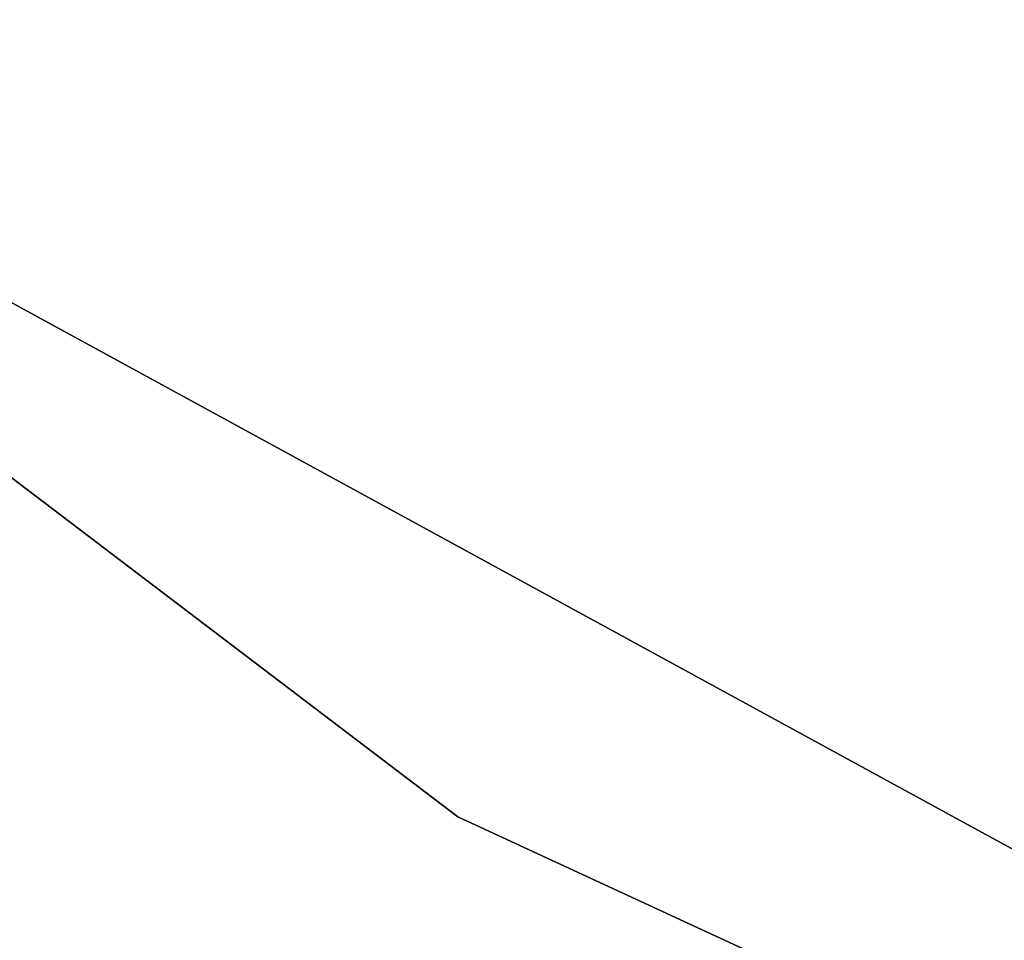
# Model space of a CAD drawing. Header units: millimetres. Extents: x 0.3 to 65.3, y -48.3 to 46.8.
# Tile 73 of 256: x 17.6 to 18.8, y -41.4 to -40.2. Entities that reach past the tile are written whole.
import ezdxf

# ---------------------------------------------------------------- set-up
doc = ezdxf.new("R2010")
doc.units = ezdxf.units.MM
doc.header["$LTSCALE"] = 25.4
doc.layers.get('0').update_dxf_attribs({"true_color": 0xff5454})

# ---------------------------------------------------------------- blocks, each defined once
blk = doc.blocks.new('NICO-9517.STL')
at = {"color": 251, "true_color": 0x555555}
mesh = blk.add_polyface(dxfattribs=at)
corners = [(13.226, -37.4726, 3.6114), (18.1322, -41.2022, 1.6114), (13.226, -37.4726, 1.6114), (18.1322, -41.2022, 3.6114)]
mesh.append_faces([[corners[k] for k in face] for face in [(0, 1, 2), (1, 0, 3)]], dxfattribs={"vtx0": -1, "color": 251})
mesh = blk.add_polyface(dxfattribs=at)
corners = [(13.226, -37.4726, 151.6114), (18.1322, -41.2022, 149.6114), (13.226, -37.4726, 149.6114), (18.1322, -41.2022, 151.6114)]
mesh.append_faces([[corners[k] for k in face] for face in [(0, 1, 2), (1, 0, 3)]], dxfattribs={"vtx0": -1, "color": 251})
mesh = blk.add_polyface(dxfattribs=at)
corners = [(12.718, -38.73, 149.6114), (17.8372, -42.3575, 3.6114), (12.718, -38.73, 3.6114), (17.8372, -42.3575, 149.6114)]
mesh.append_faces([[corners[k] for k in face] for face in [(0, 1, 2), (1, 0, 3)]], dxfattribs={"vtx0": -1, "color": 251})
at = {"color": 7, "true_color": 0xe6ffff}
mesh = blk.add_polyface(dxfattribs=at)
corners = [(21.0857, -42.4883, 3.6114), (17.5467, -40.5559, 1.6114), (21.0857, -42.4883, 1.6114), (17.5467, -40.5559, 3.6114)]
mesh.append_faces([[corners[k] for k in face] for face in [(0, 1, 2), (1, 0, 3)]], dxfattribs={"vtx0": -1, "color": 7})
at = {"color": 18, "true_color": 0x080808}
mesh = blk.add_polyface(dxfattribs=at)
corners = [(21.0857, -42.4883, 4.3114), (17.5467, -40.5559, 3.8114), (21.0857, -42.4883, 3.8114), (17.5467, -40.5559, 4.3114)]
mesh.append_faces([[corners[k] for k in face] for face in [(0, 1, 2), (1, 0, 3)]], dxfattribs={"vtx0": -1, "color": 18})
mesh = blk.add_polyface(dxfattribs=at)
corners = [(21.0857, -42.4883, 149.4114), (17.5467, -40.5559, 148.9114), (21.0857, -42.4883, 148.9114), (17.5467, -40.5559, 149.4114)]
mesh.append_faces([[corners[k] for k in face] for face in [(0, 1, 2), (1, 0, 3)]], dxfattribs={"vtx0": -1, "color": 18})
at = {"color": 7, "true_color": 0xe6ffff}
mesh = blk.add_polyface(dxfattribs=at)
corners = [(21.0857, -42.4883, 151.6114), (17.5467, -40.5559, 149.6114), (21.0857, -42.4883, 149.6114), (17.5467, -40.5559, 151.6114)]
mesh.append_faces([[corners[k] for k in face] for face in [(0, 1, 2), (1, 0, 3)]], dxfattribs={"vtx0": -1, "color": 7})
at = {"color": 251, "true_color": 0x555555}
mesh = blk.add_polyface(dxfattribs=at)
corners = [(18.1322, -41.2022, 3.6114), (23.7254, -43.7899, 1.6114), (18.1322, -41.2022, 1.6114), (23.7254, -43.7899, 3.6114)]
mesh.append_faces([[corners[k] for k in face] for face in [(0, 1, 2), (1, 0, 3)]], dxfattribs={"vtx0": -1, "color": 251})
mesh = blk.add_polyface(dxfattribs=at)
corners = [(18.1322, -41.2022, 151.6114), (23.7254, -43.7899, 149.6114), (18.1322, -41.2022, 149.6114), (23.7254, -43.7899, 151.6114)]
mesh.append_faces([[corners[k] for k in face] for face in [(0, 1, 2), (1, 0, 3)]], dxfattribs={"vtx0": -1, "color": 251})

msp = doc.modelspace()

# ---------------------------------------------------------------- block references
at = {"color": 0}
msp.add_blockref('NICO-9517.STL', (0, 0), dxfattribs=at)

doc.saveas('drawing.dxf')
